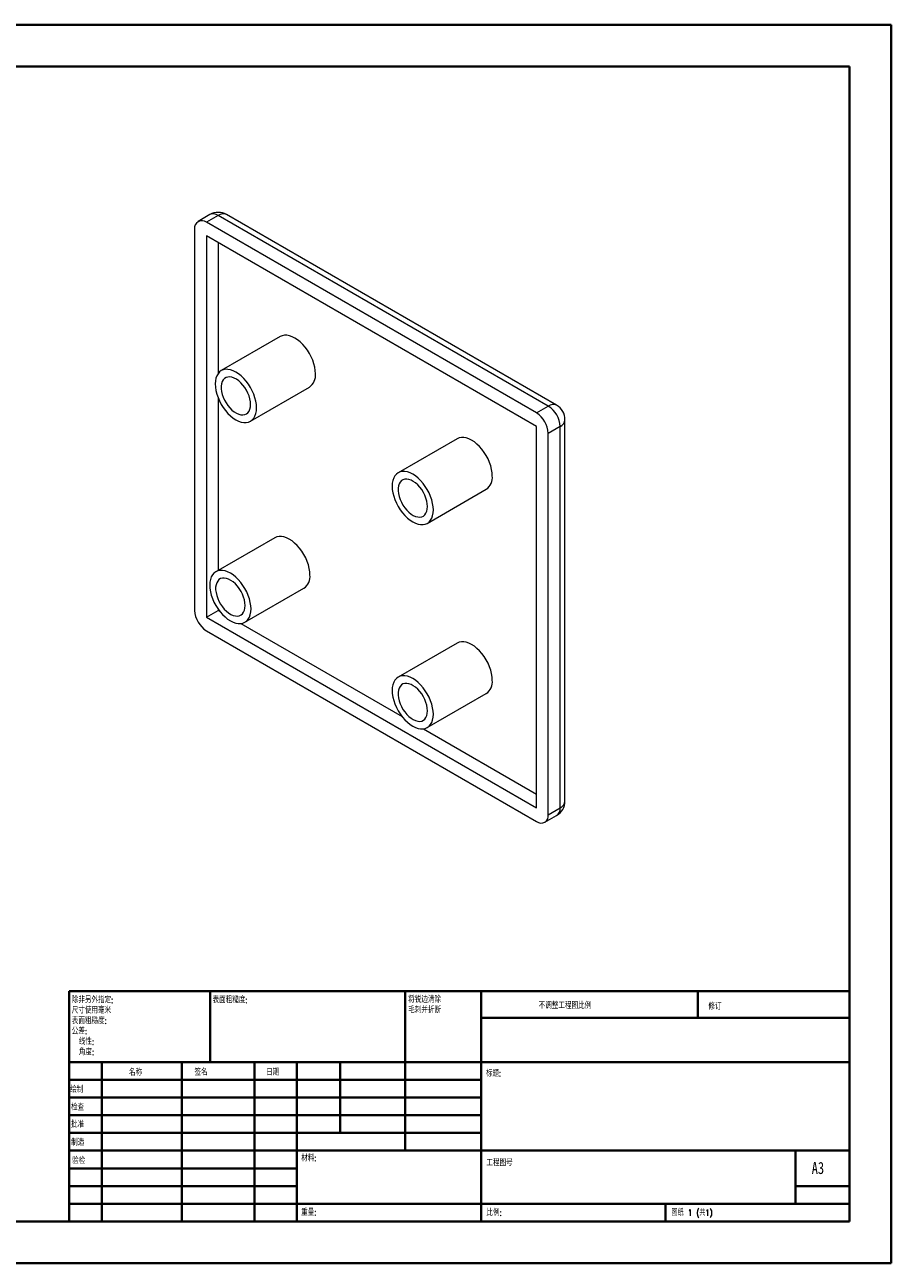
# Model space of a CAD drawing. Header units: millimetres. Extents: x 0 to 420, y 0 to 297.
# Tile 2 of 2: x 212 to 420, y 0 to 297. Entities that reach past the tile are written whole.
import ezdxf

# ---------------------------------------------------------------- set-up
doc = ezdxf.new("R2010")
doc.units = ezdxf.units.MM
doc.styles.add('SLDTEXTSTYLE0', font='TXT', dxfattribs={"width": 0.75, "bigfont": 'bigfont'})
doc.styles.add('SLDTEXTSTYLE1', font='TXT', dxfattribs={"width": 0.75})
doc.styles.add('SLDTEXTSTYLE2', font='TXT', dxfattribs={"width": 0.694444, "bigfont": 'bigfont'})

# ---------------------------------------------------------------- blocks, each defined once
blk = doc.blocks.new('SW_NOTE_0')
at = {"color": 0, "linetype": 'Continuous', "lineweight": 0, "char_height": 1.5, "attachment_point": 1, "style": 'SLDTEXTSTYLE0'}
for s, insert in [('\\M+18FAB锐边\\M+190B4\\M+18F9C', (0, 1.93)), ('\\M+196D1\\M+18E68\\M+19BF3\\M+190DC\\M+19266', (0, -0.57))]:
    blk.add_mtext(s, dxfattribs=dict(at, insert=insert))
blk = doc.blocks.new('SW_NOTE_1')
at = {"color": 0, "linetype": 'Continuous', "lineweight": 0, "char_height": 1.5, "attachment_point": 1, "style": 'SLDTEXTSTYLE0'}
for s, insert in [('\\M+18F9C\\M+194F1另\\M+18A4F\\M+18E77\\M+192E8:', (0, 1.93)), ('\\M+18EDA\\M+190A1\\M+18E67\\M+19770\\M+19F7C\\M+195C4', (0, -0.57)), ('\\M+1955C\\M+196CA\\M+19165糙\\M+19378:', (0, -3.07)), ('\\M+18CF6\\M+18DB7:', (0, -5.57)), ('线\\M+190AB:', (1.69, -8.07)), ('\\M+18A70\\M+19378:', (1.69, -10.57))]:
    blk.add_mtext(s, dxfattribs=dict(at, insert=insert))

msp = doc.modelspace()

# ---------------------------------------------------------------- linework, layer by layer
at = {"color": 7, "linetype": 'Continuous', "lineweight": 40}
for p, q in [((0.08, 297.21), (420.08, 297.21)), ((420.08, 0.21), (420.08, 297.21)), ((25.08, 287.21), (410.08, 287.21)), ((410.08, 287.21), (410.08, 10.21)), ((222.88, 65.46), (410.08, 65.46)), ((222.88, 65.46), (222.88, 10.21)), ((256.68, 48.46), (256.68, 65.46)), ((303.48, 65.46), (303.48, 27.21)), ((321.68, 65.46), (321.68, 10.21)), ((373.68, 59.09), (373.68, 65.46)), ((410.08, 59.09), (321.68, 59.09)), ((410.08, 48.46), (222.88, 48.46)), ((230.68, 48.46), (230.68, 10.21)), ((249.87, 48.46), (249.87, 10.21)), ((267.28, 48.46), (267.28, 10.21)), ((277.48, 10.21), (277.48, 48.46)), ((287.88, 31.46), (287.88, 48.46)), ((321.68, 44.21), (222.88, 44.21)), ((321.68, 39.96), (222.88, 39.96)), ((321.68, 35.71), (222.88, 35.71)), ((321.68, 31.46), (222.88, 31.46)), ((277.48, 27.21), (222.88, 27.21)), ((277.48, 27.21), (410.08, 27.21)), ((397.08, 14.46), (397.08, 27.21)), ((277.48, 22.96), (222.88, 22.96)), ((277.48, 18.71), (222.88, 18.71)), ((410.08, 18.71), (397.08, 18.71)), ((222.88, 14.46), (410.08, 14.46)), ((365.88, 10.21), (365.88, 14.46)), ((25.08, 10.21), (410.08, 10.21)), ((0.08, 0.21), (420.08, 0.21))]:
    msp.add_line(p, q, dxfattribs=at)
at = {"color": 7, "linetype": 'Continuous', "lineweight": 15}
for p, q in [((256.6, 251.68), (253.77, 250.05)), ((258.6, 251.48), (255.77, 249.85)), ((334.97, 204.13), (255.77, 249.85)), ((337.8, 205.76), (258.6, 251.48)), ((339.8, 205.96), (260.6, 251.68)), ((252.95, 248.22), (252.95, 156.76)), ((334.97, 200.86), (255.77, 246.58)), ((255.77, 246.58), (255.77, 155.13)), ((258.6, 244.95), (258.6, 213.6)), ((273.49, 222.43), (259.35, 214.27)), ((266.35, 202.15), (280.49, 210.31)), ((258.6, 207.71), (258.6, 166.38)), ((334.97, 204.13), (337.8, 205.76)), ((341.8, 111.04), (341.8, 202.5)), ((334.97, 109.41), (334.97, 200.86)), ((340.63, 200.86), (337.8, 199.23)), ((337.8, 107.78), (337.8, 199.23)), ((340.63, 109.41), (340.63, 200.86)), ((315.91, 197.94), (301.77, 189.78)), ((308.77, 177.65), (322.91, 185.82)), ((272.16, 174.21), (258.02, 166.04)), ((265.02, 153.92), (279.16, 162.08)), ((255.77, 155.13), (258.6, 156.76)), ((255.77, 155.13), (334.97, 109.41)), ((258.6, 157.05), (258.6, 156.76)), ((258.6, 156.76), (258.97, 156.55)), ((255.77, 151.86), (334.97, 106.14)), ((264.06, 153.61), (302.73, 131.29)), ((315.91, 148.95), (301.77, 140.79)), ((308.77, 128.66), (322.91, 136.82)), ((307.82, 128.35), (334.97, 112.68)), ((336.97, 105.95), (339.8, 107.58)), ((337.8, 107.78), (340.63, 109.41))]:
    msp.add_line(p, q, dxfattribs=at)
at = {"color": 7, "linetype": 'Continuous', "lineweight": 15, "flags": 128}
for points in [[(281.94, 213.51), (281.89, 214.28), (281.77, 215.09), (281.56, 215.92), (281.27, 216.76), (280.91, 217.58), (280.49, 218.39), (280, 219.17), (279.46, 219.89), (278.88, 220.56), (278.27, 221.15), (277.63, 221.67), (276.99, 222.09), (276.34, 222.41), (275.71, 222.63), (275.09, 222.75), (274.51, 222.75), (273.97, 222.65), (273.49, 222.43)], [(267.8, 205.35), (267.75, 206.12), (267.63, 206.93), (267.42, 207.76), (267.13, 208.59), (266.77, 209.42), (266.35, 210.23), (265.86, 211), (265.32, 211.73), (264.74, 212.39), (264.13, 212.99), (263.49, 213.5), (262.85, 213.92), (262.2, 214.25), (261.56, 214.47), (260.95, 214.58), (260.37, 214.59), (259.83, 214.48), (259.35, 214.27), (258.92, 213.95), (258.56, 213.54), (258.27, 213.03), (258.06, 212.45), (257.94, 211.79), (257.9, 211.07), (257.94, 210.29), (258.06, 209.49), (258.27, 208.66), (258.56, 207.82), (258.92, 207), (259.35, 206.19), (259.83, 205.41), (260.37, 204.69), (260.95, 204.02), (261.56, 203.43), (262.2, 202.91), (262.85, 202.49), (263.49, 202.17), (264.13, 201.95), (264.74, 201.83), (265.32, 201.83), (265.86, 201.93), (266.35, 202.15), (266.77, 202.46), (267.13, 202.88), (267.42, 203.38), (267.63, 203.97), (267.75, 204.63), (267.8, 205.35)], [(266.38, 206.17), (266.34, 206.81), (266.22, 207.49), (266.01, 208.19), (265.74, 208.89), (265.39, 209.57), (264.99, 210.22), (264.53, 210.82), (264.04, 211.36), (263.52, 211.83), (262.98, 212.21), (262.44, 212.5), (261.91, 212.69), (261.4, 212.77), (260.92, 212.74), (260.49, 212.61), (260.12, 212.38), (259.81, 212.05), (259.57, 211.63), (259.4, 211.13), (259.32, 210.56), (259.32, 209.93), (259.4, 209.26), (259.57, 208.57), (259.81, 207.88), (260.12, 207.18), (260.49, 206.52), (260.92, 205.89), (261.4, 205.32), (261.91, 204.81), (262.44, 204.39), (262.98, 204.05), (263.52, 203.81), (264.04, 203.68), (264.53, 203.65), (264.99, 203.72), (265.39, 203.91), (265.74, 204.19), (266.01, 204.57), (266.22, 205.03), (266.34, 205.57), (266.38, 206.17)], [(324.36, 189.02), (324.32, 189.79), (324.19, 190.6), (323.99, 191.43), (323.7, 192.26), (323.34, 193.09), (322.91, 193.9), (322.43, 194.67), (321.89, 195.4), (321.31, 196.07), (320.69, 196.66), (320.06, 197.17), (319.41, 197.6), (318.77, 197.92), (318.13, 198.14), (317.52, 198.25), (316.94, 198.26), (316.4, 198.15), (315.91, 197.94)], [(310.22, 180.86), (310.18, 181.63), (310.05, 182.43), (309.84, 183.26), (309.56, 184.1), (309.2, 184.93), (308.77, 185.74), (308.28, 186.51), (307.75, 187.24), (307.17, 187.9), (306.55, 188.5), (305.92, 189.01), (305.27, 189.43), (304.63, 189.76), (303.99, 189.98), (303.38, 190.09), (302.8, 190.09), (302.26, 189.99), (301.77, 189.78), (301.34, 189.46), (300.99, 189.05), (300.7, 188.54), (300.49, 187.95), (300.36, 187.29), (300.32, 186.57), (300.36, 185.8), (300.49, 185), (300.7, 184.17), (300.99, 183.33), (301.34, 182.5), (301.77, 181.69), (302.26, 180.92), (302.8, 180.19), (303.38, 179.53), (303.99, 178.93), (304.63, 178.42), (305.27, 178), (305.92, 177.68), (306.55, 177.45), (307.17, 177.34), (307.75, 177.34), (308.28, 177.44), (308.77, 177.65), (309.2, 177.97), (309.56, 178.38), (309.84, 178.89), (310.05, 179.48), (310.18, 180.14), (310.22, 180.86)], [(308.81, 181.67), (308.77, 182.32), (308.64, 183), (308.44, 183.7), (308.16, 184.39), (307.82, 185.08), (307.42, 185.73), (306.96, 186.33), (306.47, 186.87), (305.94, 187.33), (305.41, 187.72), (304.87, 188.01), (304.33, 188.19), (303.83, 188.28), (303.35, 188.25), (302.92, 188.12), (302.54, 187.89), (302.23, 187.56), (301.99, 187.13), (301.83, 186.63), (301.75, 186.06), (301.75, 185.44), (301.83, 184.77), (301.99, 184.08), (302.23, 183.38), (302.54, 182.69), (302.92, 182.03), (303.35, 181.4), (303.83, 180.82), (304.33, 180.32), (304.87, 179.89), (305.41, 179.56), (305.94, 179.32), (306.47, 179.18), (306.96, 179.15), (307.42, 179.23), (307.82, 179.41), (308.16, 179.7), (308.44, 180.07), (308.64, 180.54), (308.77, 181.08), (308.81, 181.67)], [(280.61, 165.29), (280.57, 166.06), (280.44, 166.86), (280.23, 167.69), (279.95, 168.53), (279.59, 169.36), (279.16, 170.17), (278.67, 170.94), (278.14, 171.67), (277.56, 172.33), (276.94, 172.93), (276.31, 173.44), (275.66, 173.86), (275.01, 174.18), (274.38, 174.41), (273.77, 174.52), (273.19, 174.52), (272.65, 174.42), (272.16, 174.21)], [(266.47, 157.12), (266.43, 157.89), (266.3, 158.7), (266.09, 159.53), (265.81, 160.36), (265.45, 161.19), (265.02, 162), (264.53, 162.78), (263.99, 163.5), (263.41, 164.17), (262.8, 164.76), (262.16, 165.27), (261.52, 165.7), (260.87, 166.02), (260.24, 166.24), (259.62, 166.36), (259.04, 166.36), (258.51, 166.26), (258.02, 166.04), (257.59, 165.73), (257.23, 165.31), (256.95, 164.81), (256.74, 164.22), (256.61, 163.56), (256.57, 162.84), (256.61, 162.07), (256.74, 161.26), (256.95, 160.43), (257.23, 159.6), (257.59, 158.77), (258.02, 157.96), (258.51, 157.19), (259.04, 156.46), (259.62, 155.79), (260.24, 155.2), (260.87, 154.69), (261.52, 154.27), (262.16, 153.94), (262.8, 153.72), (263.41, 153.61), (263.99, 153.6), (264.53, 153.71), (265.02, 153.92), (265.45, 154.23), (265.81, 154.65), (266.09, 155.15), (266.3, 155.74), (266.43, 156.4), (266.47, 157.12)], [(265.05, 157.94), (265.01, 158.59), (264.89, 159.27), (264.69, 159.96), (264.41, 160.66), (264.07, 161.34), (263.66, 161.99), (263.21, 162.59), (262.71, 163.13), (262.19, 163.6), (261.65, 163.98), (261.11, 164.27), (260.58, 164.46), (260.07, 164.54), (259.6, 164.52), (259.17, 164.39), (258.79, 164.15), (258.48, 163.82), (258.24, 163.4), (258.08, 162.9), (257.99, 162.33), (257.99, 161.7), (258.08, 161.04), (258.24, 160.35), (258.48, 159.65), (258.79, 158.96), (259.17, 158.29), (259.6, 157.66), (260.07, 157.09), (260.58, 156.59), (261.11, 156.16), (261.65, 155.82), (262.19, 155.58), (262.71, 155.45), (263.21, 155.42), (263.66, 155.5), (264.07, 155.68), (264.41, 155.96), (264.69, 156.34), (264.89, 156.8), (265.01, 157.34), (265.05, 157.94)], [(324.36, 140.03), (324.32, 140.8), (324.19, 141.61), (323.99, 142.43), (323.7, 143.27), (323.34, 144.1), (322.91, 144.91), (322.43, 145.68), (321.89, 146.41), (321.31, 147.07), (320.69, 147.67), (320.06, 148.18), (319.41, 148.6), (318.77, 148.93), (318.13, 149.15), (317.52, 149.26), (316.94, 149.27), (316.4, 149.16), (315.91, 148.95)], [(310.22, 131.87), (310.18, 132.64), (310.05, 133.44), (309.84, 134.27), (309.56, 135.11), (309.2, 135.94), (308.77, 136.74), (308.28, 137.52), (307.75, 138.24), (307.17, 138.91), (306.55, 139.5), (305.92, 140.02), (305.27, 140.44), (304.63, 140.76), (303.99, 140.98), (303.38, 141.1), (302.8, 141.1), (302.26, 141), (301.77, 140.79), (301.34, 140.47), (300.99, 140.06), (300.7, 139.55), (300.49, 138.96), (300.36, 138.3), (300.32, 137.58), (300.36, 136.81), (300.49, 136), (300.7, 135.18), (300.99, 134.34), (301.34, 133.51), (301.77, 132.7), (302.26, 131.93), (302.8, 131.2), (303.38, 130.54), (303.99, 129.94), (304.63, 129.43), (305.27, 129.01), (305.92, 128.68), (306.55, 128.46), (307.17, 128.35), (307.75, 128.34), (308.28, 128.45), (308.77, 128.66), (309.2, 128.98), (309.56, 129.39), (309.84, 129.9), (310.05, 130.48), (310.18, 131.14), (310.22, 131.87)], [(308.81, 132.68), (308.77, 133.33), (308.64, 134.01), (308.44, 134.71), (308.16, 135.4), (307.82, 136.08), (307.42, 136.73), (306.96, 137.33), (306.47, 137.88), (305.94, 138.34), (305.41, 138.72), (304.87, 139.01), (304.33, 139.2), (303.83, 139.28), (303.35, 139.26), (302.92, 139.13), (302.54, 138.9), (302.23, 138.56), (301.99, 138.14), (301.83, 137.64), (301.75, 137.07), (301.75, 136.45), (301.83, 135.78), (301.99, 135.09), (302.23, 134.39), (302.54, 133.7), (302.92, 133.03), (303.35, 132.41), (303.83, 131.83), (304.33, 131.33), (304.87, 130.9), (305.41, 130.57), (305.94, 130.33), (306.47, 130.19), (306.96, 130.16), (307.42, 130.24), (307.82, 130.42), (308.16, 130.7), (308.44, 131.08), (308.64, 131.55), (308.77, 132.08), (308.81, 132.68)]]:
    msp.add_lwpolyline(points, dxfattribs=at)
at = {"color": 7, "linetype": 'Continuous', "lineweight": 15}
for centre, radius, start, end in [((254.68, 248.48), 1.75, 51.3258, 188.6849), ((258.6, 248.22), 4, 60.0027, 119.9973), ((278.42, 213.18), 3.54, 305.8415, 5.4707), ((334.51, 200.6), 6.12, 2.4764, 57.5236), ((337.8, 202.5), 4, 0, 60.0027), ((331.68, 198.97), 6.12, 2.4763, 57.5237), ((320.84, 188.68), 3.54, 305.8415, 5.4707), ((277.09, 164.95), 3.54, 305.8415, 5.4707), ((259.06, 157.03), 6.12, 182.4763, 237.5237), ((320.84, 139.69), 3.54, 305.8415, 5.4707), ((337.8, 111.04), 4, 299.9973, 0), ((336.07, 107.51), 1.75, 231.3258, 8.6849)]:
    msp.add_arc(centre, radius, start, end, dxfattribs=at)
at = {"color": 8, "linetype": 'Continuous', "lineweight": 15}
for centre, start, end in [((257.44, 249.91), 53.4704, 115.2191), ((259.77, 249.91), 64.7809, 126.5296), ((338.96, 204.19), 64.7809, 126.5296), ((339.85, 202.66), 293.4621, 355.2177), ((339.85, 111.21), 293.4621, 355.2177), ((338.68, 109.19), 304.7789, 6.5333)]:
    msp.add_arc(centre, 1.96, start, end, dxfattribs=at)

# ---------------------------------------------------------------- block references
at = {"color": 7, "linetype": 'Continuous', "lineweight": 0}
for name, p in [('SW_NOTE_1', (223.47, 62.2)), ('SW_NOTE_0', (304.19, 62.28))]:
    msp.add_blockref(name, p, dxfattribs=at)

# ---------------------------------------------------------------- texts
at = {"color": 7, "linetype": 'Continuous', "lineweight": 0, "attachment_point": 1}
for s, insert, char_height, style in [('\\M+1955C\\M+196CA\\M+19165糙\\M+19378:', (257.25, 64.13), 1.5, 'SLDTEXTSTYLE0'), ('\\M+19573调\\M+190AE\\M+18D48\\M+192F6图\\M+194E4\\M+197E1', (335.49, 62.75), 1.5, 'SLDTEXTSTYLE0'), ('\\M+18F43订', (376.21, 62.55), 1.5, 'SLDTEXTSTYLE0'), ('\\M+196BC\\M+18FCC', (237.2, 46.72), 1.5, 'SLDTEXTSTYLE0'), ('签\\M+196BC', (252.91, 46.78), 1.5, 'SLDTEXTSTYLE0'), ('\\M+193FA\\M+18AFA', (270.09, 46.79), 1.5, 'SLDTEXTSTYLE0'), ('标题:', (322.84, 46.49), 1.5, 'SLDTEXTSTYLE0'), ('绘\\M+190A7', (223.09, 42.64), 1.5, 'SLDTEXTSTYLE0'), ('检查', (223.29, 38.37), 1.5, 'SLDTEXTSTYLE0'), ('\\M+194E1\\M+18F79', (223.28, 34.28), 1.5, 'SLDTEXTSTYLE0'), ('\\M+190A7\\M+191A2', (223.33, 29.95), 1.5, 'SLDTEXTSTYLE0'), ('验检', (223.55, 25.56), 1.5, 'SLDTEXTSTYLE0'), ('\\M+18DDE\\M+197BF:', (278.52, 26.2), 1.5, 'SLDTEXTSTYLE0'), ('\\M+18D48\\M+192F6图\\M+18D86', (322.95, 25.08), 1.5, 'SLDTEXTSTYLE0'), ('A3', (401, 24.52), 2.91, 'SLDTEXTSTYLE1'), ('\\M+18F64\\M+197CA:', (278.5, 13.16), 1.4986, 'SLDTEXTSTYLE0'), ('\\M+194E4\\M+197E1:', (322.95, 13.11), 1.5, 'SLDTEXTSTYLE0'), ('图纸 1 (\\M+18BA41)', (367.36, 13.11), 1.5, 'SLDTEXTSTYLE2')]:
    msp.add_mtext(s, dxfattribs=dict(at, insert=insert, char_height=char_height, style=style))

doc.saveas('drawing.dxf')
